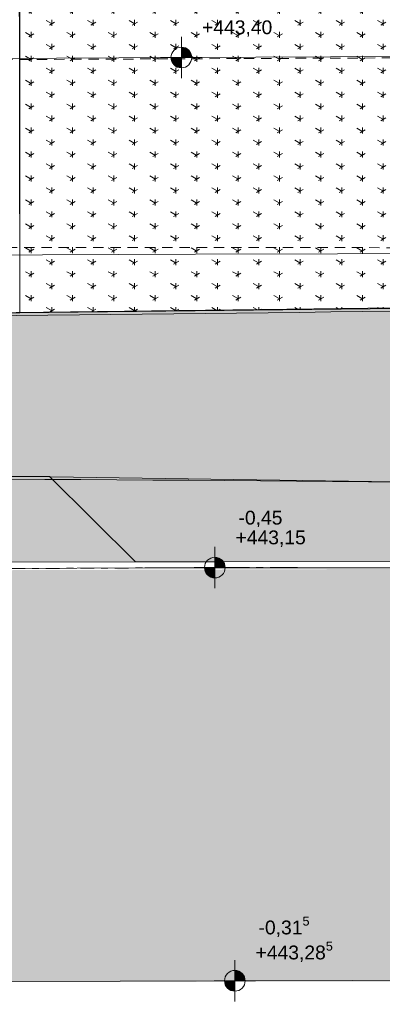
# Model space of a CAD drawing. Header units: metres. Extents: x -167 to 262, y -186 to 508.
# Tile 255 of 256: x 84.17 to 89.42, y 4.05 to 18.3. Entities that reach past the tile are written whole.
import ezdxf

# ---------------------------------------------------------------- set-up
doc = ezdxf.new("R2010")
doc.units = ezdxf.units.M
doc.header["$MEASUREMENT"] = 0
doc.linetypes.add('Raster', pattern=[0.4, 0.2, -0.1, 0, -0.1])
doc.linetypes.add('Strichlinie eng', pattern=[0.23, 0.15, -0.08])
for name, color, linetype in [('60 Auffüllung', 7, 'Continuous'), ('60 Grenzen', 7, 'Continuous'), ('60 Randstein', 7, 'Continuous'), ('60 Straße Hänle', 7, 'Continuous'), ('70 Kanal', 7, 'Continuous'), ('94 Genehmigungsplanung Bemaßung', 7, 'Continuous')]:
    doc.layers.add(name, color=color, linetype=linetype)
doc.styles.add('ERSTELLTER_STIL_1', font='arial.ttf')
pattern_1 = [(0, (27236.1321, 33357.27905), (0, 0.779422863), [0.04875, -0.40125]), (0, (27236.3571, 33357.66876), (0, 0.779422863), [0.04875, -0.40125]), (60, (27236.1321, 33357.27905), (-0.675, 0.389711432), [0.04875, -0.40125]), (60, (27236.5821, 33357.27905), (-0.675, 0.389711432), [0.04875, -0.40125]), (120, (27236.18084, 33357.27905), (0.675, 0.389711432), [0.04875, -0.40125]), (120, (27236.63084, 33357.27905), (0.675, 0.389711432), [0.04875, -0.40125]), (0, (27236.1321, 33357.35405), (0, 0.15), [0, -0.15, 0, -0.225]), (45, (27236.2071, 33357.35405), (-0.1060660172, 0.1060660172), [0, -0.1125, 0, -0.1875])]

# ---------------------------------------------------------------- blocks, each defined once
blk = doc.blocks.new('Standard-Rastermarker_144')
at = {"layer": '60 Grenzen', "color": 7, "linetype": 'Raster', "lineweight": 13}
for p, q in [((1, 0), (18.948, 0)), ((18.948, 0), (19.948, 0))]:
    blk.add_line(p, q, dxfattribs=at)
blk = doc.blocks.new('Standard-Rastermarker_145')
at = {"layer": '60 Grenzen', "color": 7, "linetype": 'Raster', "lineweight": 13}
for q in [(0, 0), (19.481, 0)]:
    blk.add_line((1, 0), q, dxfattribs=at)

msp = doc.modelspace()

# ---------------------------------------------------------------- hatches: boundary and pattern name
at = {"linetype": 'Continuous', "lineweight": 18}
msp.add_hatch(color=255, dxfattribs=at).paths.add_polyline_path([(1.566, 4.049), (1.9, 10.618), (12.926, 10.242, 0.005342), (25.31, 10.162), (55.573, 10.262), (69.016, 10.286), (94.155, 10.366), (156.733, 10.348), (157.551, 4.46), (25.529, 4.3)])
at = {"layer": '60 Auffüllung', "linetype": 'Continuous', "lineweight": 18, "true_color": 0xefefef}
h = msp.add_hatch(dxfattribs=at)
h.set_pattern_fill('Erde_1_0001', style=0, pattern_type=2)
h.set_pattern_definition(pattern_1)
h.paths.add_polyline_path([(2.337, 24.859), (2.342, 13.496, 0.033836), (8.861, 14.091, 0.026308), (13.858, 15.162, -0.024635), (17.341, 16.277), (17.341, 24.626), (15.341, 24.626), (15.341, 30.489), (17.341, 30.489), (17.341, 44), (58.163, 44), (58.163, 45.749), (101.663, 45.749), (101.67, 49.008), (2.342, 49.008)])
h.paths.add_polyline_path([(9.598, 27.19), (4.651, 27.19), (4.651, 42.926), (4.651, 43.826), (9.598, 43.826), (9.598, 42.926)], flags=0)
h.paths.add_polyline_path([(14.462, 25.704, -0.414214), (13.862, 26.304, -0.414214), (14.462, 26.904, -0.414214), (15.062, 26.304, -0.414214)], flags=0)
h = msp.add_hatch(dxfattribs=at)
h.set_pattern_fill('Gras_0001', style=0, pattern_type=2)
h.set_pattern_definition([(90, (27236.1321, 33357.27905), (-0.6, 0), [0.0866025, -0.259808]), (90, (27236.4321, 33357.45225), (-0.6, 0), [0.0866025, -0.259808]), (30, (27236.1321, 33357.27905), (-0.3, 0.519615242), [0.0866025, -0.259808]), (30, (27236.1321, 33357.62546), (-0.3, 0.519615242), [0.0866025, -0.259808]), (150, (27236.1321, 33357.27905), (0.3, 0.519615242), [0.0866025, -0.259808]), (150, (27236.1321, 33357.62546), (0.3, 0.519615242), [0.0866025, -0.259808])])
h.paths.add_polyline_path([(84.169, 19.78), (84.168, 14.061), (95.168, 14.187), (95.165, 19.779)])
at = {"layer": '60 Auffüllung', "linetype": 'Continuous', "lineweight": 0, "true_color": 0x2f2f2f}
h = msp.add_hatch(color=250, dxfattribs=at)
h.paths.add_polyline_path([(2.341, 13.498), (1.9, 10.618), (12.926, 10.242, -0.077405), (15.935, 12.537), (25.215, 11.53), (38.135, 11.492), (46.251, 11.468), (57.084, 11.582), (67.862, 11.657), (76.412, 11.688), (82.951, 11.707), (93.914, 11.551), (102.398, 11.43), (107.444, 11.358), (113.377, 14.803), (130.121, 14.506), (129.896, 18.904), (111.889, 18.834), (104.166, 14.308), (101.214, 14.273), (93.915, 14.184), (82.938, 14.051), (75.672, 13.991), (66.416, 13.899), (59.465, 13.899), (58.027, 13.901), (45.983, 13.918), (38.146, 13.722), (25.189, 13.399), (19.98, 13.915), (17.34, 13.725), (17.341, 16.277, 0.026085), (13.858, 15.162, -0.059875)])
h.paths.add_polyline_path([(2.345, 12.795, -0.414214), (2.945, 13.395, -0.414214), (3.545, 12.795, -0.434997), (2.902, 12.197, -0.393731)], flags=0)
h.paths.add_polyline_path([(3.916, 12.164, -0.414214), (4.516, 12.764, -0.414214), (5.116, 12.164, -0.414214), (4.516, 11.564, -0.414214)], flags=0)
at = {"layer": '60 Auffüllung', "linetype": 'Continuous', "lineweight": 18, "true_color": 0xefefef}
h = msp.add_hatch(dxfattribs=at)
h.set_pattern_fill('Erde_1_0001', style=0, pattern_type=2)
h.set_pattern_definition(pattern_1)
h.paths.add_polyline_path([(12.994, 10.312), (14.729, 10.3), (25.31, 10.226), (39.151, 10.29), (46.235, 10.334), (57.56, 10.355), (68.142, 10.385), (76.149, 10.43), (85.978, 10.453), (86.988, 10.456), (90.255, 10.461), (103.531, 10.485), (110.29, 10.497), (113.26, 14.735), (107.444, 11.358), (100.447, 11.458), (93.914, 11.551), (82.951, 11.707), (76.412, 11.688), (65.427, 11.648), (59.599, 11.594), (46.251, 11.468), (37.979, 11.493), (25.215, 11.53), (15.935, 12.537, 0.077405)])
at = {"layer": '60 Auffüllung', "linetype": 'Continuous', "lineweight": 0, "true_color": 0x373737}
msp.add_hatch(color=250, dxfattribs=at).paths.add_polyline_path([(77.393, 11.692), (76.149, 10.43), (85.845, 10.453), (84.601, 11.689)])
at = {"layer": '94 Genehmigungsplanung Bemaßung', "linetype": 'Continuous', "lineweight": 13}
for points in [[(86.51, 17.756), (86.66, 17.756), (86.649, 17.813), (86.616, 17.862), (86.568, 17.894), (86.51, 17.906)], [(86.51, 17.756), (86.36, 17.756), (86.372, 17.698), (86.404, 17.649), (86.453, 17.617), (86.51, 17.606)], [(86.995, 10.371), (87.145, 10.371), (87.133, 10.428), (87.101, 10.477), (87.052, 10.51), (86.995, 10.521)], [(86.995, 10.371), (87.145, 10.371), (87.133, 10.428), (87.101, 10.477), (87.052, 10.51), (86.995, 10.521)], [(86.995, 10.371), (86.845, 10.371), (86.856, 10.314), (86.889, 10.265), (86.937, 10.233), (86.995, 10.221)], [(86.995, 10.371), (86.845, 10.371), (86.856, 10.314), (86.889, 10.265), (86.937, 10.233), (86.995, 10.221)], [(87.285, 4.389), (87.435, 4.389), (87.423, 4.446), (87.391, 4.495), (87.342, 4.527), (87.285, 4.539)], [(87.285, 4.389), (87.435, 4.389), (87.423, 4.446), (87.391, 4.495), (87.342, 4.527), (87.285, 4.539)], [(87.285, 4.389), (87.135, 4.389), (87.146, 4.331), (87.179, 4.283), (87.227, 4.25), (87.285, 4.239)], [(87.285, 4.389), (87.135, 4.389), (87.146, 4.331), (87.179, 4.283), (87.227, 4.25), (87.285, 4.239)]]:
    msp.add_hatch(color=7, dxfattribs=at).paths.add_polyline_path(points)

# ---------------------------------------------------------------- linework, layer by layer
at = {"layer": '60 Auffüllung', "color": 8, "linetype": 'Continuous', "lineweight": 18, "flags": 128}
for points in [[(77.662, 37.499), (66.662, 37.5), (66.663, 36), (77.664, 35.999), (77.662, 17.702), (77.675, 13.998), (84.168, 14.061), (84.159, 19.78), (84.165, 19.78), (84.171, 36.015), (95.17, 36.014), (95.169, 37.499), (84.167, 37.499), (84.164, 45.749), (77.663, 45.749)], [(84.169, 19.78), (95.165, 19.779), (95.168, 14.187), (84.168, 14.061)], [(77.393, 11.692), (84.601, 11.689), (85.845, 10.453), (76.149, 10.43)]]:
    msp.add_lwpolyline(points, close=True, dxfattribs=at)
msp.add_lwpolyline([(2.341, 13.498, 0.033836), (8.86, 14.094, 0.026308), (13.857, 15.164, -0.03493), (18.824, 16.643, -0.039795), (24.479, 17.293), (45.891, 17.607), (66.63, 17.652), (86.509, 17.758), (111.366, 17.867), (111.373, 14.967), (86.716, 14.91), (66.749, 14.82), (46.029, 14.74), (25.122, 14.337), (19.979, 13.918, 0.086004), (15.934, 12.54, 0.076037), (12.925, 10.245), (1.899, 10.621)], format="xyb", close=True, dxfattribs=at)
for points in [[(25.189, 13.399), (38.146, 13.722), (45.983, 13.918), (58.027, 13.901), (59.465, 13.899), (66.416, 13.899), (75.672, 13.991), (82.938, 14.051), (93.915, 14.184), (101.214, 14.273), (104.166, 14.308)], [(102.398, 11.43), (93.914, 11.551), (82.951, 11.707), (76.412, 11.688), (67.862, 11.657), (57.084, 11.582), (46.251, 11.468), (38.135, 11.492), (25.215, 11.53)]]:
    msp.add_lwpolyline(points, dxfattribs=at)
msp.add_lwpolyline([(107.444, 11.358), (100.447, 11.458), (93.914, 11.551), (82.951, 11.707), (76.412, 11.688), (65.427, 11.648), (59.599, 11.594), (46.251, 11.468), (37.979, 11.493), (25.215, 11.53), (15.935, 12.537, 0.077405), (12.994, 10.312), (14.729, 10.3), (25.31, 10.226), (39.151, 10.29), (46.235, 10.334), (57.56, 10.355), (68.142, 10.385), (76.149, 10.43), (85.978, 10.453), (86.988, 10.456), (90.255, 10.461), (103.531, 10.485)], format="xyb", dxfattribs=at)
at = {"layer": '60 Randstein', "color": 8, "linetype": 'Continuous', "lineweight": 18, "flags": 128}
msp.add_lwpolyline([(12.927, 10.243), (25.31, 10.162), (25.31, 10.162), (39.152, 10.22), (46.237, 10.249), (57.547, 10.264), (68.142, 10.282), (76.149, 10.32), (85.979, 10.366), (107.478, 10.361), (107.478, 10.356), (119.133, 10.35), (119.133, 10.513), (86.988, 10.456), (85.845, 10.453), (76.149, 10.43), (68.142, 10.385), (57.56, 10.355), (46.235, 10.334), (39.151, 10.29), (25.31, 10.226), (12.994, 10.312)], close=True, dxfattribs=at)
at = {"layer": '60 Straße Hänle', "color": 8, "linetype": 'Continuous', "lineweight": 18, "flags": 128}
msp.add_lwpolyline([(1.9, 10.618), (12.926, 10.242), (25.31, 10.162), (39.152, 10.22), (46.237, 10.249), (57.547, 10.264), (68.142, 10.282), (76.149, 10.32), (85.979, 10.366), (86.986, 10.371), (107.478, 10.356), (130.174, 10.345), (156.733, 10.348), (179.98, 10.554), (180.142, 4.629), (157.172, 4.457), (129.618, 4.381), (111.195, 4.455), (87.285, 4.389), (67.364, 4.333), (46.658, 4.275), (25.529, 4.3), (1.566, 4.049)], close=True, dxfattribs=at)
at = {"layer": '70 Kanal', "color": 2, "linetype": 'Strichlinie eng', "lineweight": 18, "true_color": 0xf5f500}
msp.add_line((66.666, 17.653), (108.047, 17.828), dxfattribs=at)
msp.add_arc((85.566, -2661.306), 2676.312, 89.623941, 91.298305, dxfattribs=at)
at = {"layer": '70 Kanal', "color": 1, "linetype": 'Continuous', "lineweight": 18, "true_color": 0xf50000}
for centre, radius, start, end in [((57.943, 2541.328), 2527.443, 269.725895, 271.047923), ((74.128, -1712.199), 1723.879, 88.892612, 90.000309)]:
    msp.add_arc(centre, radius, start, end, dxfattribs=at)
at = {"layer": '94 Genehmigungsplanung Bemaßung', "color": 7, "linetype": 'Continuous', "lineweight": 13}
for p, q in [((86.51, 17.456), (86.51, 18.056)), ((86.21, 17.756), (86.81, 17.756)), ((86.995, 10.071), (86.995, 10.671)), ((86.995, 10.071), (86.995, 10.671)), ((86.695, 10.371), (87.295, 10.371)), ((86.695, 10.371), (87.295, 10.371)), ((87.285, 4.089), (87.285, 4.689)), ((87.285, 4.089), (87.285, 4.689)), ((86.985, 4.389), (87.585, 4.389)), ((86.985, 4.389), (87.585, 4.389))]:
    msp.add_line(p, q, dxfattribs=at)
for centre in [(86.51, 17.756), (86.995, 10.371), (86.995, 10.371), (87.285, 4.389), (87.285, 4.389)]:
    msp.add_circle(centre, 0.15, dxfattribs=at)

# ---------------------------------------------------------------- block references
at = {"layer": '60 Grenzen', "color": 7, "linetype": 'Continuous', "lineweight": 18}
for name, p, rotation in [('Standard-Rastermarker_144', (67.047, 10.277), 0.2696510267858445), ('Standard-Rastermarker_145', (86.995, 10.371), 359.9573562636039)]:
    msp.add_blockref(name, p, dxfattribs=dict(at, rotation=rotation))

# ---------------------------------------------------------------- texts
at = {"layer": '94 Genehmigungsplanung Bemaßung', "color": 7, "lineweight": 13, "char_height": 0.2, "attachment_point": 7, "style": 'ERSTELLTER_STIL_1'}
for s, insert in [('\\A1;{\\pql;\\fArial|b0|i0|c0|p0;\\W1.000000;+443,40}', (86.81, 18.056)), ('\\A1;{\\pql;\\fArial|b0|i0|c0|p0;\\W1.000000;-0,45}', (87.338, 10.957)), ('\\A1;{\\pql;\\fArial|b0|i0|c0|p0;\\W1.000000;+443,15}', (87.295, 10.671)), ('\\A1;{\\pql;\\fArial|b0|i0|c0|p0;\\W1.000000;-0,31\\fArial|b0|i0|c0|p0;\\W1.000000;\\A1{\\H.66x;\\S5^  ;}}', (87.628, 5.003)), ('\\A1;{\\pql;\\fArial|b0|i0|c0|p0;\\W1.000000;+443,28\\fArial|b0|i0|c0|p0;\\W1.000000;\\A1{\\H.66x;\\S5^  ;}}', (87.585, 4.641))]:
    msp.add_mtext(s, dxfattribs=dict(at, insert=insert))

doc.saveas('drawing.dxf')
